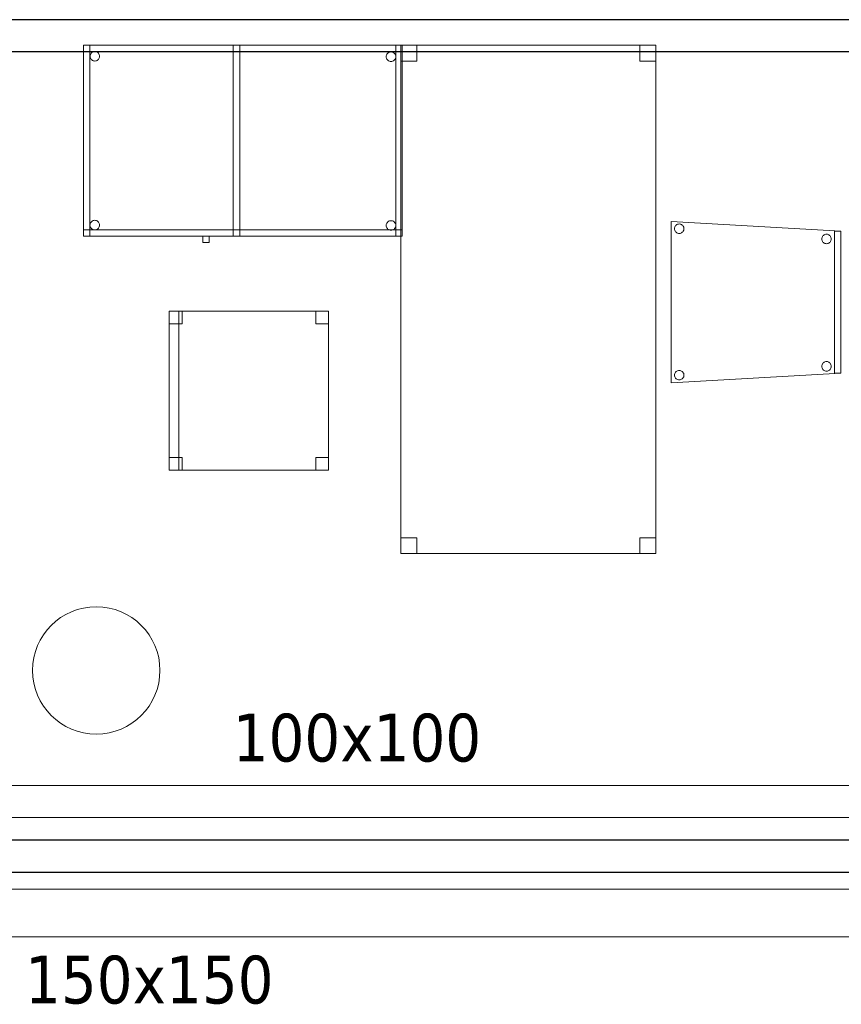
# Model space of a CAD drawing. Header units: metres. Extents: x 397.7 to 427.5, y 12.7 to 28.4.
# Tile 3 of 65: x 400.7 to 403.3, y 16.8 to 19.8. Entities that reach past the tile are written whole.
import ezdxf

# ---------------------------------------------------------------- set-up
doc = ezdxf.new("R2010")
doc.units = ezdxf.units.M
for name, color, linetype, lineweight in [('02_MOBILIARIO', 7, 'Continuous', 18), ('A-COLS-____-MCUT', 7, 'Continuous', 18), ('A-COLS-____-OTLN', 7, 'Continuous', 18), ('A-DETL-____-MBND', 7, 'Continuous', 18), ('A-WALL-____-MCUT', 7, 'Continuous', 25), ('A-WALL-____-OTLN', 7, 'Continuous', 25), ('M-HVAC-DUCT-IDEN', 7, 'Continuous', 30), ('M-HVAC-DUCT-OTLN', 7, 'Continuous', 18)]:
    doc.layers.add(name, color=color, linetype=linetype, lineweight=lineweight)
doc.styles.add('Tahoma_2', font='tahoma.ttf', dxfattribs={"height": 0.15})

# ---------------------------------------------------------------- blocks, each defined once
blk = doc.blocks.new('Family - Cadira d_Oficina_P3-156181-06_CLI_AIRE_P3')
at = {"layer": 'A-DETL-____-MBND', "color": 253, "true_color": 0xaaaaaa}
for p, q in [((0, 0), (0, 0.5)), ((0, 0.5), (0.5, 0.5)), ((0, 0.5), (0, 0)), ((0.5, 0.5), (0, 0.5)), ((0, 0.5), (0.03, 0.5)), ((0, 0), (0, 0.5)), ((0.03, 0.5), (0, 0.5)), ((0, 0.5), (0, 0)), ((0, 0.5), (0.04, 0.5)), ((0, 0.46), (0, 0.5)), ((0.04, 0.5), (0, 0.5)), ((0, 0.5), (0, 0.46)), ((0.03, 0.5), (0.03, 0)), ((0.03, 0), (0.03, 0.5)), ((0.04, 0.5), (0.04, 0.46)), ((0.04, 0.46), (0.04, 0.5)), ((0.46, 0.5), (0.5, 0.5)), ((0.46, 0.46), (0.46, 0.5)), ((0.5, 0.5), (0.46, 0.5)), ((0.46, 0.5), (0.46, 0.46)), ((0.5, 0.5), (0.5, 0.46)), ((0.5, 0.46), (0.5, 0.5)), ((0.5, 0.5), (0.5, 0)), ((0.5, 0), (0.5, 0.5)), ((0.04, 0.46), (0, 0.46)), ((0, 0.46), (0.04, 0.46)), ((0.5, 0.46), (0.46, 0.46)), ((0.46, 0.46), (0.5, 0.46)), ((0, 0.04), (0.04, 0.04)), ((0, 0), (0, 0.04)), ((0.04, 0.04), (0, 0.04)), ((0, 0.04), (0, 0)), ((0.04, 0.04), (0.04, 0)), ((0.04, 0), (0.04, 0.04)), ((0.46, 0.04), (0.5, 0.04)), ((0.46, 0), (0.46, 0.04)), ((0.5, 0.04), (0.46, 0.04)), ((0.46, 0.04), (0.46, 0)), ((0.5, 0.04), (0.5, 0)), ((0.5, 0), (0.5, 0.04)), ((0.04, 0), (0, 0)), ((0, 0), (0.04, 0)), ((0.5, 0), (0, 0)), ((0, 0), (0.5, 0)), ((0, 0), (0.03, 0)), ((0.46, 0), (0.5, 0)), ((0.03, 0), (0, 0)), ((0.5, 0), (0.46, 0))]:
    blk.add_line(p, q, dxfattribs=at)
blk = doc.blocks.new('Family - Evans P3-156252-06_CLI_AIRE_P3')
at = {"layer": 'A-WALL-____-MCUT', "color": 253, "true_color": 0xaaaaaa}
for p, q in [((0.0198, 0.1), (0, 0)), ((4.2077, 0.1), (0.0198, 0.1)), ((4.2077, 0), (4.2077, 0.1)), ((0, 0), (4.2077, 0))]:
    blk.add_line(p, q, dxfattribs=at)
at = {"layer": 'A-WALL-____-OTLN', "color": 253, "true_color": 0xaaaaaa}
for p, q in [((0.0198, 0.1), (0, 0)), ((4.2077, 0.1), (0.0198, 0.1)), ((4.2077, 0), (4.2077, 0.1)), ((0, 0), (4.2077, 0))]:
    blk.add_line(p, q, dxfattribs=at)
at = {"layer": 'A-WALL-____-OTLN', "color": 253, "lineweight": 18, "true_color": 0xaaaaaa}
blk.add_line((0, 0), (4.2077, 0), dxfattribs=at)
blk = doc.blocks.new('Family - Evans P3-156290-06_CLI_AIRE_P3')
at = {"layer": 'A-WALL-____-MCUT', "color": 253, "true_color": 0xaaaaaa}
for p, q in [((4.2282, 0.1), (0.0198, 0.1)), ((0, 0), (4.2282, 0))]:
    blk.add_line(p, q, dxfattribs=at)
at = {"layer": 'A-WALL-____-OTLN', "color": 253, "true_color": 0xaaaaaa}
for p, q in [((5.2182, 0.1), (0.0198, 0.1)), ((0, 0), (5.2182, 0))]:
    blk.add_line(p, q, dxfattribs=at)
at = {"layer": 'A-WALL-____-OTLN', "color": 253, "lineweight": 18, "true_color": 0xaaaaaa}
blk.add_line((0, 0), (5.2182, 0), dxfattribs=at)
blk = doc.blocks.new('Family - Taula 100X60_P3-156294-06_CLI_AIRE_P3')
at = {"layer": 'A-DETL-____-MBND', "color": 253, "true_color": 0xaaaaaa}
for p, q in [((0, 0.62), (0.02, 0.62)), ((0.02, 0.62), (0, 0.62)), ((0, 0.02), (0, 0.62)), ((0, 0.62), (0, 0.02)), ((0, 0.62), (0, 0.02)), ((0, 0.02), (0, 0.62)), ((1, 0.62), (0, 0.62)), ((0, 0.62), (1, 0.62)), ((0, 0.62), (0.98, 0.62)), ((0, 0.6), (0, 0.62)), ((0, 0.6), (0, 0.62)), ((0.98, 0.62), (0, 0.62)), ((0, 0.04), (0, 0.62)), ((0, 0.62), (1, 0.62)), ((1, 0.62), (0, 0.62)), ((0, 0.62), (0, 0.04)), ((0, 0.62), (0, 0.02)), ((0, 0.02), (0, 0.62)), ((1, 0.62), (0, 0.62)), ((0, 0.62), (1, 0.62)), ((0.02, 0.62), (0.02, 0.02)), ((0.02, 0.02), (0.02, 0.62)), ((0.47, 0.62), (0.49, 0.62)), ((0.49, 0.62), (0.47, 0.62)), ((0.47, 0.02), (0.47, 0.62)), ((0.47, 0.62), (0.47, 0.02)), ((0.47, 0.62), (0.49, 0.62)), ((0.49, 0.62), (0.47, 0.62)), ((0.47, 0.04), (0.47, 0.62)), ((0.47, 0.62), (0.47, 0.04)), ((0.49, 0.62), (0.49, 0.02)), ((0.49, 0.02), (0.49, 0.62)), ((0.49, 0.62), (0.49, 0.04)), ((0.49, 0.04), (0.49, 0.62)), ((0.98, 0.62), (1, 0.62)), ((1, 0.62), (0.98, 0.62)), ((0.98, 0.02), (0.98, 0.62)), ((0.98, 0.62), (0.98, 0.02)), ((0.98, 0.62), (0.98, 0.6)), ((0.98, 0.6), (0.98, 0.62)), ((1, 0.02), (1, 0.62)), ((1, 0.62), (1, 0.02)), ((1, 0.62), (1, 0.02)), ((1, 0.02), (1, 0.62)), ((1, 0.62), (1, 0.04)), ((1, 0.04), (1, 0.62)), ((1, 0.02), (1, 0.62)), ((1, 0.62), (1, 0.02)), ((0.98, 0.6), (0, 0.6)), ((0, 0.6), (0.98, 0.6)), ((0.0204, 0.585), (0.0206, 0.5876)), ((0.0206, 0.5876), (0.0204, 0.585)), ((0.0206, 0.5876), (0.0213, 0.5901)), ((0.0213, 0.5901), (0.0206, 0.5876)), ((0.0213, 0.5901), (0.0224, 0.5925)), ((0.0224, 0.5925), (0.0213, 0.5901)), ((0.0224, 0.5925), (0.0238, 0.5946)), ((0.0238, 0.5946), (0.0224, 0.5925)), ((0.0238, 0.5946), (0.0257, 0.5965)), ((0.0257, 0.5965), (0.0238, 0.5946)), ((0.0257, 0.5965), (0.0278, 0.598)), ((0.0278, 0.598), (0.0257, 0.5965)), ((0.0278, 0.598), (0.0302, 0.5991)), ((0.0302, 0.5991), (0.0278, 0.598)), ((0.0302, 0.5991), (0.0327, 0.5997)), ((0.0327, 0.5997), (0.0302, 0.5991)), ((0.0327, 0.5997), (0.0353, 0.6)), ((0.0353, 0.6), (0.0327, 0.5997)), ((0.0353, 0.6), (0.0379, 0.5997)), ((0.0379, 0.5997), (0.0353, 0.6)), ((0.0379, 0.5997), (0.0404, 0.5991)), ((0.0404, 0.5991), (0.0379, 0.5997)), ((0.0404, 0.5991), (0.0428, 0.598)), ((0.0428, 0.598), (0.0404, 0.5991)), ((0.0428, 0.598), (0.0449, 0.5965)), ((0.0449, 0.5965), (0.0428, 0.598)), ((0.0449, 0.5965), (0.0467, 0.5946)), ((0.0467, 0.5946), (0.0449, 0.5965)), ((0.0467, 0.5946), (0.0482, 0.5925)), ((0.0482, 0.5925), (0.0467, 0.5946)), ((0.0482, 0.5925), (0.0493, 0.5901)), ((0.0493, 0.5901), (0.0482, 0.5925)), ((0.0493, 0.5901), (0.05, 0.5876)), ((0.05, 0.5876), (0.0493, 0.5901)), ((0.05, 0.5876), (0.0502, 0.585)), ((0.0502, 0.585), (0.05, 0.5876)), ((0.9503, 0.5864), (0.951, 0.5889)), ((0.951, 0.5889), (0.9503, 0.5864)), ((0.951, 0.5889), (0.9521, 0.5913)), ((0.9521, 0.5913), (0.951, 0.5889)), ((0.9521, 0.5913), (0.9536, 0.5934)), ((0.9536, 0.5934), (0.9521, 0.5913)), ((0.9536, 0.5934), (0.9554, 0.5953)), ((0.9554, 0.5953), (0.9536, 0.5934)), ((0.9554, 0.5953), (0.9575, 0.5968)), ((0.9575, 0.5968), (0.9554, 0.5953)), ((0.9575, 0.5968), (0.9599, 0.5979)), ((0.9599, 0.5979), (0.9575, 0.5968)), ((0.9599, 0.5979), (0.9624, 0.5985)), ((0.9624, 0.5985), (0.9599, 0.5979)), ((0.9624, 0.5985), (0.965, 0.5988)), ((0.965, 0.5988), (0.9624, 0.5985)), ((0.965, 0.5988), (0.9676, 0.5985)), ((0.9676, 0.5985), (0.965, 0.5988)), ((0.9676, 0.5985), (0.9701, 0.5979)), ((0.9701, 0.5979), (0.9676, 0.5985)), ((0.9701, 0.5979), (0.9725, 0.5968)), ((0.9725, 0.5968), (0.9701, 0.5979)), ((0.9725, 0.5968), (0.9746, 0.5953)), ((0.9746, 0.5953), (0.9725, 0.5968)), ((0.9746, 0.5953), (0.9764, 0.5934)), ((0.9764, 0.5934), (0.9746, 0.5953)), ((0.9764, 0.5934), (0.9779, 0.5913)), ((0.9779, 0.5913), (0.9764, 0.5934)), ((0.9779, 0.5913), (0.979, 0.5889)), ((0.979, 0.5889), (0.9779, 0.5913)), ((0.979, 0.5889), (0.9797, 0.5864)), ((0.9797, 0.5864), (0.979, 0.5889)), ((0.0206, 0.5824), (0.0204, 0.585)), ((0.0204, 0.585), (0.0206, 0.5824)), ((0.0213, 0.5799), (0.0206, 0.5824)), ((0.0206, 0.5824), (0.0213, 0.5799)), ((0.0224, 0.5776), (0.0213, 0.5799)), ((0.0213, 0.5799), (0.0224, 0.5776)), ((0.0238, 0.5754), (0.0224, 0.5776)), ((0.0224, 0.5776), (0.0238, 0.5754)), ((0.0257, 0.5736), (0.0238, 0.5754)), ((0.0238, 0.5754), (0.0257, 0.5736)), ((0.0278, 0.5721), (0.0257, 0.5736)), ((0.0257, 0.5736), (0.0278, 0.5721)), ((0.0302, 0.571), (0.0278, 0.5721)), ((0.0278, 0.5721), (0.0302, 0.571)), ((0.0327, 0.5703), (0.0302, 0.571)), ((0.0302, 0.571), (0.0327, 0.5703)), ((0.0353, 0.5701), (0.0327, 0.5703)), ((0.0327, 0.5703), (0.0353, 0.5701)), ((0.0379, 0.5703), (0.0353, 0.5701)), ((0.0353, 0.5701), (0.0379, 0.5703)), ((0.0404, 0.571), (0.0379, 0.5703)), ((0.0379, 0.5703), (0.0404, 0.571)), ((0.0428, 0.5721), (0.0404, 0.571)), ((0.0404, 0.571), (0.0428, 0.5721)), ((0.0449, 0.5736), (0.0428, 0.5721)), ((0.0428, 0.5721), (0.0449, 0.5736)), ((0.0467, 0.5754), (0.0449, 0.5736)), ((0.0449, 0.5736), (0.0467, 0.5754)), ((0.0482, 0.5776), (0.0467, 0.5754)), ((0.0467, 0.5754), (0.0482, 0.5776)), ((0.0493, 0.5799), (0.0482, 0.5776)), ((0.0482, 0.5776), (0.0493, 0.5799)), ((0.05, 0.5824), (0.0493, 0.5799)), ((0.0493, 0.5799), (0.05, 0.5824)), ((0.0502, 0.585), (0.05, 0.5824)), ((0.05, 0.5824), (0.0502, 0.585)), ((0.9501, 0.5838), (0.9503, 0.5864)), ((0.9503, 0.5864), (0.9501, 0.5838)), ((0.9503, 0.5812), (0.9501, 0.5838)), ((0.9501, 0.5838), (0.9503, 0.5812)), ((0.951, 0.5787), (0.9503, 0.5812)), ((0.9503, 0.5812), (0.951, 0.5787)), ((0.9521, 0.5764), (0.951, 0.5787)), ((0.951, 0.5787), (0.9521, 0.5764)), ((0.9536, 0.5742), (0.9521, 0.5764)), ((0.9521, 0.5764), (0.9536, 0.5742)), ((0.9554, 0.5724), (0.9536, 0.5742)), ((0.9536, 0.5742), (0.9554, 0.5724)), ((0.9575, 0.5709), (0.9554, 0.5724)), ((0.9554, 0.5724), (0.9575, 0.5709)), ((0.9599, 0.5698), (0.9575, 0.5709)), ((0.9575, 0.5709), (0.9599, 0.5698)), ((0.9624, 0.5691), (0.9599, 0.5698)), ((0.9599, 0.5698), (0.9624, 0.5691)), ((0.965, 0.5689), (0.9624, 0.5691)), ((0.9624, 0.5691), (0.965, 0.5689)), ((0.9676, 0.5691), (0.965, 0.5689)), ((0.965, 0.5689), (0.9676, 0.5691)), ((0.9701, 0.5698), (0.9676, 0.5691)), ((0.9676, 0.5691), (0.9701, 0.5698)), ((0.9725, 0.5709), (0.9701, 0.5698)), ((0.9701, 0.5698), (0.9725, 0.5709)), ((0.9746, 0.5724), (0.9725, 0.5709)), ((0.9725, 0.5709), (0.9746, 0.5724)), ((0.9764, 0.5742), (0.9746, 0.5724)), ((0.9746, 0.5724), (0.9764, 0.5742)), ((0.9779, 0.5764), (0.9764, 0.5742)), ((0.9764, 0.5742), (0.9779, 0.5764)), ((0.979, 0.5787), (0.9779, 0.5764)), ((0.9779, 0.5764), (0.979, 0.5787)), ((0.9797, 0.5812), (0.979, 0.5787)), ((0.979, 0.5787), (0.9797, 0.5812)), ((0.9797, 0.5864), (0.9799, 0.5838)), ((0.9799, 0.5838), (0.9797, 0.5864)), ((0.9799, 0.5838), (0.9797, 0.5812)), ((0.9797, 0.5812), (0.9799, 0.5838)), ((0.0209, 0.0601), (0.022, 0.0625)), ((0.022, 0.0625), (0.0209, 0.0601)), ((0.022, 0.0625), (0.0235, 0.0646)), ((0.0235, 0.0646), (0.022, 0.0625)), ((0.0235, 0.0646), (0.0254, 0.0664)), ((0.0254, 0.0664), (0.0235, 0.0646)), ((0.0254, 0.0664), (0.0275, 0.0679)), ((0.0275, 0.0679), (0.0254, 0.0664)), ((0.0275, 0.0679), (0.0298, 0.069)), ((0.0298, 0.069), (0.0275, 0.0679)), ((0.0298, 0.069), (0.0324, 0.0697)), ((0.0324, 0.0697), (0.0298, 0.069)), ((0.0324, 0.0697), (0.035, 0.0699)), ((0.035, 0.0699), (0.0324, 0.0697)), ((0.035, 0.0699), (0.0375, 0.0697)), ((0.0375, 0.0697), (0.035, 0.0699)), ((0.0375, 0.0697), (0.0401, 0.069)), ((0.0401, 0.069), (0.0375, 0.0697)), ((0.0401, 0.069), (0.0424, 0.0679)), ((0.0424, 0.0679), (0.0401, 0.069)), ((0.0424, 0.0679), (0.0446, 0.0664)), ((0.0446, 0.0664), (0.0424, 0.0679)), ((0.0446, 0.0664), (0.0464, 0.0646)), ((0.0464, 0.0646), (0.0446, 0.0664)), ((0.0464, 0.0646), (0.0479, 0.0625)), ((0.0479, 0.0625), (0.0464, 0.0646)), ((0.0479, 0.0625), (0.049, 0.0601)), ((0.049, 0.0601), (0.0479, 0.0625)), ((0.9521, 0.0613), (0.9536, 0.0634)), ((0.9536, 0.0634), (0.9521, 0.0613)), ((0.9536, 0.0634), (0.9554, 0.0653)), ((0.9554, 0.0653), (0.9536, 0.0634)), ((0.9554, 0.0653), (0.9575, 0.0668)), ((0.9575, 0.0668), (0.9554, 0.0653)), ((0.9575, 0.0668), (0.9599, 0.0679)), ((0.9599, 0.0679), (0.9575, 0.0668)), ((0.9599, 0.0679), (0.9624, 0.0685)), ((0.9624, 0.0685), (0.9599, 0.0679)), ((0.9624, 0.0685), (0.965, 0.0688)), ((0.965, 0.0688), (0.9624, 0.0685)), ((0.965, 0.0688), (0.9676, 0.0685)), ((0.9676, 0.0685), (0.965, 0.0688)), ((0.9676, 0.0685), (0.9701, 0.0679)), ((0.9701, 0.0679), (0.9676, 0.0685)), ((0.9701, 0.0679), (0.9725, 0.0668)), ((0.9725, 0.0668), (0.9701, 0.0679)), ((0.9725, 0.0668), (0.9746, 0.0653)), ((0.9746, 0.0653), (0.9725, 0.0668)), ((0.9746, 0.0653), (0.9764, 0.0634)), ((0.9764, 0.0634), (0.9746, 0.0653)), ((0.9764, 0.0634), (0.9779, 0.0613)), ((0.9779, 0.0613), (0.9764, 0.0634)), ((0, 0.04), (0.49, 0.04)), ((0, 0.02), (0, 0.04)), ((0, 0.02), (0, 0.04)), ((0.49, 0.04), (0, 0.04)), ((1, 0.04), (0, 0.04)), ((0, 0.04), (1, 0.04)), ((0.02, 0.055), (0.0202, 0.0576)), ((0.0202, 0.0576), (0.02, 0.055)), ((0.0202, 0.0524), (0.02, 0.055)), ((0.02, 0.055), (0.0202, 0.0524)), ((0.0202, 0.0576), (0.0209, 0.0601)), ((0.0209, 0.0601), (0.0202, 0.0576)), ((0.0209, 0.0499), (0.0202, 0.0524)), ((0.0202, 0.0524), (0.0209, 0.0499)), ((0.022, 0.0475), (0.0209, 0.0499)), ((0.0209, 0.0499), (0.022, 0.0475)), ((0.0235, 0.0454), (0.022, 0.0475)), ((0.022, 0.0475), (0.0235, 0.0454)), ((0.0254, 0.0436), (0.0235, 0.0454)), ((0.0235, 0.0454), (0.0254, 0.0436)), ((0.0275, 0.0421), (0.0254, 0.0436)), ((0.0254, 0.0436), (0.0275, 0.0421)), ((0.0298, 0.041), (0.0275, 0.0421)), ((0.0275, 0.0421), (0.0298, 0.041)), ((0.0324, 0.0403), (0.0298, 0.041)), ((0.0298, 0.041), (0.0324, 0.0403)), ((0.035, 0.0401), (0.0324, 0.0403)), ((0.0324, 0.0403), (0.035, 0.0401)), ((0.0375, 0.0403), (0.035, 0.0401)), ((0.035, 0.0401), (0.0375, 0.0403)), ((0.0401, 0.041), (0.0375, 0.0403)), ((0.0375, 0.0403), (0.0401, 0.041)), ((0.0424, 0.0421), (0.0401, 0.041)), ((0.0401, 0.041), (0.0424, 0.0421)), ((0.0446, 0.0436), (0.0424, 0.0421)), ((0.0424, 0.0421), (0.0446, 0.0436)), ((0.0464, 0.0454), (0.0446, 0.0436)), ((0.0446, 0.0436), (0.0464, 0.0454)), ((0.0479, 0.0475), (0.0464, 0.0454)), ((0.0464, 0.0454), (0.0479, 0.0475)), ((0.049, 0.0499), (0.0479, 0.0475)), ((0.0479, 0.0475), (0.049, 0.0499)), ((0.049, 0.0601), (0.0497, 0.0576)), ((0.0497, 0.0576), (0.049, 0.0601)), ((0.0497, 0.0524), (0.049, 0.0499)), ((0.049, 0.0499), (0.0497, 0.0524)), ((0.0497, 0.0576), (0.0499, 0.055)), ((0.0499, 0.055), (0.0497, 0.0576)), ((0.0499, 0.055), (0.0497, 0.0524)), ((0.0497, 0.0524), (0.0499, 0.055)), ((0.49, 0.04), (0.47, 0.04)), ((0.49, 0.04), (0.47, 0.04)), ((0.49, 0.04), (0.49, 0.02)), ((0.49, 0.02), (0.49, 0.04)), ((0.9501, 0.0538), (0.9503, 0.0564)), ((0.9503, 0.0564), (0.9501, 0.0538)), ((0.9503, 0.0512), (0.9501, 0.0538)), ((0.9501, 0.0538), (0.9503, 0.0512)), ((0.9503, 0.0564), (0.951, 0.0589)), ((0.951, 0.0589), (0.9503, 0.0564)), ((0.951, 0.0487), (0.9503, 0.0512)), ((0.9503, 0.0512), (0.951, 0.0487)), ((0.951, 0.0589), (0.9521, 0.0613)), ((0.9521, 0.0613), (0.951, 0.0589)), ((0.9521, 0.0464), (0.951, 0.0487)), ((0.951, 0.0487), (0.9521, 0.0464)), ((0.9536, 0.0442), (0.9521, 0.0464)), ((0.9521, 0.0464), (0.9536, 0.0442)), ((0.9554, 0.0424), (0.9536, 0.0442)), ((0.9536, 0.0442), (0.9554, 0.0424)), ((0.9575, 0.0409), (0.9554, 0.0424)), ((0.9554, 0.0424), (0.9575, 0.0409)), ((0.9599, 0.0398), (0.9575, 0.0409)), ((0.9575, 0.0409), (0.9599, 0.0398)), ((0.9624, 0.0391), (0.9599, 0.0398)), ((0.9599, 0.0398), (0.9624, 0.0391)), ((0.965, 0.0389), (0.9624, 0.0391)), ((0.9624, 0.0391), (0.965, 0.0389)), ((0.9676, 0.0391), (0.965, 0.0389)), ((0.965, 0.0389), (0.9676, 0.0391)), ((0.9701, 0.0398), (0.9676, 0.0391)), ((0.9676, 0.0391), (0.9701, 0.0398)), ((0.9725, 0.0409), (0.9701, 0.0398)), ((0.9701, 0.0398), (0.9725, 0.0409)), ((0.9746, 0.0424), (0.9725, 0.0409)), ((0.9725, 0.0409), (0.9746, 0.0424)), ((0.9764, 0.0442), (0.9746, 0.0424)), ((0.9746, 0.0424), (0.9764, 0.0442)), ((0.9779, 0.0464), (0.9764, 0.0442)), ((0.9764, 0.0442), (0.9779, 0.0464)), ((0.9779, 0.0613), (0.979, 0.0589)), ((0.979, 0.0589), (0.9779, 0.0613)), ((0.979, 0.0487), (0.9779, 0.0464)), ((0.9779, 0.0464), (0.979, 0.0487)), ((0.979, 0.0589), (0.9797, 0.0564)), ((0.9797, 0.0564), (0.979, 0.0589)), ((0.9797, 0.0512), (0.979, 0.0487)), ((0.979, 0.0487), (0.9797, 0.0512)), ((0.9797, 0.0564), (0.9799, 0.0538)), ((0.9799, 0.0538), (0.9797, 0.0564)), ((0.9799, 0.0538), (0.9797, 0.0512)), ((0.9797, 0.0512), (0.9799, 0.0538)), ((0.02, 0.02), (0, 0.02)), ((0.02, 0.02), (0, 0.02)), ((0, 0.02), (1, 0.02)), ((1, 0.02), (0, 0.02)), ((0.49, 0.02), (0, 0.02)), ((0, 0.02), (0.49, 0.02)), ((0, 0.02), (1, 0.02)), ((1, 0.02), (0, 0.02)), ((0.3744, 0), (0.3744, 0.02)), ((0.3744, 0.02), (0.3944, 0.02)), ((0.3944, 0.02), (0.3744, 0.02)), ((0.3744, 0.02), (0.3744, 0)), ((0.3944, 0), (0.3744, 0)), ((0.3744, 0), (0.3944, 0)), ((0.3944, 0.02), (0.3944, 0)), ((0.3944, 0), (0.3944, 0.02)), ((0.49, 0.02), (0.47, 0.02)), ((0.49, 0.02), (0.47, 0.02)), ((1, 0.02), (0.98, 0.02)), ((1, 0.02), (0.98, 0.02))]:
    blk.add_line(p, q, dxfattribs=at)
blk = doc.blocks.new('Family - Cadira confident_P3-156411-06_CLI_AIRE_P3')
at = {"layer": 'A-DETL-____-MBND', "color": 253, "true_color": 0xaaaaaa}
for p, q in [((0, 0.5065), (0.5326, 0.4765)), ((0, 0), (0, 0.5065)), ((0.5326, 0.4765), (0, 0.5065)), ((0, 0.5065), (0, 0)), ((0.0137, 0.4938), (0.0155, 0.4957)), ((0.0155, 0.4957), (0.0137, 0.4938)), ((0.0155, 0.4957), (0.0176, 0.4972)), ((0.0176, 0.4972), (0.0155, 0.4957)), ((0.0176, 0.4972), (0.02, 0.4983)), ((0.02, 0.4983), (0.0176, 0.4972)), ((0.02, 0.4983), (0.0225, 0.4989)), ((0.0225, 0.4989), (0.02, 0.4983)), ((0.0225, 0.4989), (0.0251, 0.4992)), ((0.0251, 0.4992), (0.0225, 0.4989)), ((0.0251, 0.4992), (0.0277, 0.4989)), ((0.0277, 0.4989), (0.0251, 0.4992)), ((0.0277, 0.4989), (0.0302, 0.4983)), ((0.0302, 0.4983), (0.0277, 0.4989)), ((0.0302, 0.4983), (0.0326, 0.4972)), ((0.0326, 0.4972), (0.0302, 0.4983)), ((0.0326, 0.4972), (0.0347, 0.4957)), ((0.0347, 0.4957), (0.0326, 0.4972)), ((0.0347, 0.4957), (0.0365, 0.4938)), ((0.0365, 0.4938), (0.0347, 0.4957)), ((0.0102, 0.4842), (0.0104, 0.4868)), ((0.0104, 0.4868), (0.0102, 0.4842)), ((0.0104, 0.4816), (0.0102, 0.4842)), ((0.0102, 0.4842), (0.0104, 0.4816)), ((0.0104, 0.4868), (0.0111, 0.4893)), ((0.0111, 0.4893), (0.0104, 0.4868)), ((0.0111, 0.4791), (0.0104, 0.4816)), ((0.0104, 0.4816), (0.0111, 0.4791)), ((0.0111, 0.4893), (0.0122, 0.4917)), ((0.0122, 0.4917), (0.0111, 0.4893)), ((0.0122, 0.4768), (0.0111, 0.4791)), ((0.0111, 0.4791), (0.0122, 0.4768)), ((0.0122, 0.4917), (0.0137, 0.4938)), ((0.0137, 0.4938), (0.0122, 0.4917)), ((0.0136, 0.4746), (0.0122, 0.4768)), ((0.0122, 0.4768), (0.0136, 0.4746)), ((0.0155, 0.4728), (0.0136, 0.4746)), ((0.0136, 0.4746), (0.0155, 0.4728)), ((0.0176, 0.4713), (0.0155, 0.4728)), ((0.0155, 0.4728), (0.0176, 0.4713)), ((0.02, 0.4702), (0.0176, 0.4713)), ((0.0176, 0.4713), (0.02, 0.4702)), ((0.0225, 0.4695), (0.02, 0.4702)), ((0.02, 0.4702), (0.0225, 0.4695)), ((0.0251, 0.4693), (0.0225, 0.4695)), ((0.0225, 0.4695), (0.0251, 0.4693)), ((0.0277, 0.4695), (0.0251, 0.4693)), ((0.0251, 0.4693), (0.0277, 0.4695)), ((0.0302, 0.4702), (0.0277, 0.4695)), ((0.0277, 0.4695), (0.0302, 0.4702)), ((0.0326, 0.4713), (0.0302, 0.4702)), ((0.0302, 0.4702), (0.0326, 0.4713)), ((0.0347, 0.4728), (0.0326, 0.4713)), ((0.0326, 0.4713), (0.0347, 0.4728)), ((0.0365, 0.4746), (0.0347, 0.4728)), ((0.0347, 0.4728), (0.0365, 0.4746)), ((0.0365, 0.4938), (0.038, 0.4917)), ((0.038, 0.4917), (0.0365, 0.4938)), ((0.038, 0.4767), (0.0365, 0.4746)), ((0.0365, 0.4746), (0.038, 0.4767)), ((0.038, 0.4917), (0.0391, 0.4893)), ((0.0391, 0.4893), (0.038, 0.4917)), ((0.0391, 0.4791), (0.038, 0.4767)), ((0.038, 0.4767), (0.0391, 0.4791)), ((0.0391, 0.4893), (0.0398, 0.4868)), ((0.0398, 0.4868), (0.0391, 0.4893)), ((0.0398, 0.4816), (0.0391, 0.4791)), ((0.0391, 0.4791), (0.0398, 0.4816)), ((0.0398, 0.4868), (0.04, 0.4842)), ((0.04, 0.4842), (0.0398, 0.4868)), ((0.04, 0.4842), (0.0398, 0.4816)), ((0.0398, 0.4816), (0.04, 0.4842)), ((0.4779, 0.4633), (0.48, 0.4648)), ((0.48, 0.4648), (0.4779, 0.4633)), ((0.48, 0.4648), (0.4824, 0.4659)), ((0.4824, 0.4659), (0.48, 0.4648)), ((0.4824, 0.4659), (0.4849, 0.4666)), ((0.4849, 0.4666), (0.4824, 0.4659)), ((0.4849, 0.4666), (0.4875, 0.4668)), ((0.4875, 0.4668), (0.4849, 0.4666)), ((0.4875, 0.4668), (0.4901, 0.4666)), ((0.4901, 0.4666), (0.4875, 0.4668)), ((0.4901, 0.4666), (0.4926, 0.4659)), ((0.4926, 0.4659), (0.4901, 0.4666)), ((0.4926, 0.4659), (0.495, 0.4648)), ((0.495, 0.4648), (0.4926, 0.4659)), ((0.495, 0.4648), (0.4971, 0.4633)), ((0.4971, 0.4633), (0.495, 0.4648)), ((0.5126, 0.03), (0.5126, 0.4765)), ((0.5126, 0.4765), (0.5326, 0.4765)), ((0.5126, 0.4765), (0.5126, 0.03)), ((0.5326, 0.4765), (0.5126, 0.4765)), ((0.5326, 0.4765), (0.5326, 0.03)), ((0.5326, 0.03), (0.5326, 0.4765)), ((0.5326, 0.4765), (0.5326, 0.03)), ((0.5326, 0.03), (0.5326, 0.4765)), ((0.4726, 0.4519), (0.4728, 0.4545)), ((0.4728, 0.4545), (0.4726, 0.4519)), ((0.4728, 0.4493), (0.4726, 0.4519)), ((0.4726, 0.4519), (0.4728, 0.4493)), ((0.4728, 0.4545), (0.4735, 0.457)), ((0.4735, 0.457), (0.4728, 0.4545)), ((0.4735, 0.4468), (0.4728, 0.4493)), ((0.4728, 0.4493), (0.4735, 0.4468)), ((0.4735, 0.457), (0.4746, 0.4593)), ((0.4746, 0.4593), (0.4735, 0.457)), ((0.4746, 0.4444), (0.4735, 0.4468)), ((0.4735, 0.4468), (0.4746, 0.4444)), ((0.4746, 0.4593), (0.4761, 0.4615)), ((0.4761, 0.4615), (0.4746, 0.4593)), ((0.4761, 0.4423), (0.4746, 0.4444)), ((0.4746, 0.4444), (0.4761, 0.4423)), ((0.4761, 0.4615), (0.4779, 0.4633)), ((0.4779, 0.4633), (0.4761, 0.4615)), ((0.4779, 0.4404), (0.4761, 0.4423)), ((0.4761, 0.4423), (0.4779, 0.4404)), ((0.48, 0.4389), (0.4779, 0.4404)), ((0.4779, 0.4404), (0.48, 0.4389)), ((0.4824, 0.4378), (0.48, 0.4389)), ((0.48, 0.4389), (0.4824, 0.4378)), ((0.4849, 0.4372), (0.4824, 0.4378)), ((0.4824, 0.4378), (0.4849, 0.4372)), ((0.4875, 0.4369), (0.4849, 0.4372)), ((0.4849, 0.4372), (0.4875, 0.4369)), ((0.4901, 0.4372), (0.4875, 0.4369)), ((0.4875, 0.4369), (0.4901, 0.4372)), ((0.4926, 0.4378), (0.4901, 0.4372)), ((0.4901, 0.4372), (0.4926, 0.4378)), ((0.495, 0.4389), (0.4926, 0.4378)), ((0.4926, 0.4378), (0.495, 0.4389)), ((0.4971, 0.4404), (0.495, 0.4389)), ((0.495, 0.4389), (0.4971, 0.4404)), ((0.4971, 0.4633), (0.499, 0.4615)), ((0.499, 0.4615), (0.4971, 0.4633)), ((0.4989, 0.4423), (0.4971, 0.4404)), ((0.4971, 0.4404), (0.4989, 0.4423)), ((0.5004, 0.4444), (0.4989, 0.4423)), ((0.4989, 0.4423), (0.5004, 0.4444)), ((0.499, 0.4615), (0.5004, 0.4593)), ((0.5004, 0.4593), (0.499, 0.4615)), ((0.5004, 0.4593), (0.5015, 0.457)), ((0.5015, 0.457), (0.5004, 0.4593)), ((0.5015, 0.4467), (0.5004, 0.4444)), ((0.5004, 0.4444), (0.5015, 0.4467)), ((0.5015, 0.457), (0.5022, 0.4544)), ((0.5022, 0.4544), (0.5015, 0.457)), ((0.5022, 0.4493), (0.5015, 0.4467)), ((0.5015, 0.4467), (0.5022, 0.4493)), ((0.5022, 0.4544), (0.5024, 0.4519)), ((0.5024, 0.4519), (0.5022, 0.4544)), ((0.5024, 0.4519), (0.5022, 0.4493)), ((0.5022, 0.4493), (0.5024, 0.4519)), ((0.4761, 0.0615), (0.4779, 0.0633)), ((0.4779, 0.0633), (0.4761, 0.0615)), ((0.4779, 0.0633), (0.48, 0.0648)), ((0.48, 0.0648), (0.4779, 0.0633)), ((0.48, 0.0648), (0.4824, 0.0659)), ((0.4824, 0.0659), (0.48, 0.0648)), ((0.4824, 0.0659), (0.4849, 0.0666)), ((0.4849, 0.0666), (0.4824, 0.0659)), ((0.4849, 0.0666), (0.4875, 0.0668)), ((0.4875, 0.0668), (0.4849, 0.0666)), ((0.4875, 0.0668), (0.4901, 0.0666)), ((0.4901, 0.0666), (0.4875, 0.0668)), ((0.4901, 0.0666), (0.4926, 0.0659)), ((0.4926, 0.0659), (0.4901, 0.0666)), ((0.4926, 0.0659), (0.495, 0.0648)), ((0.495, 0.0648), (0.4926, 0.0659)), ((0.495, 0.0648), (0.4971, 0.0633)), ((0.4971, 0.0633), (0.495, 0.0648)), ((0.4971, 0.0633), (0.499, 0.0615)), ((0.499, 0.0615), (0.4971, 0.0633)), ((0.0111, 0.0293), (0.0122, 0.0317)), ((0.0122, 0.0317), (0.0111, 0.0293)), ((0.0122, 0.0317), (0.0137, 0.0338)), ((0.0137, 0.0338), (0.0122, 0.0317)), ((0.0137, 0.0338), (0.0155, 0.0357)), ((0.0155, 0.0357), (0.0137, 0.0338)), ((0.0155, 0.0357), (0.0176, 0.0372)), ((0.0176, 0.0372), (0.0155, 0.0357)), ((0.0176, 0.0372), (0.02, 0.0383)), ((0.02, 0.0383), (0.0176, 0.0372)), ((0.02, 0.0383), (0.0225, 0.0389)), ((0.0225, 0.0389), (0.02, 0.0383)), ((0.0225, 0.0389), (0.0251, 0.0392)), ((0.0251, 0.0392), (0.0225, 0.0389)), ((0.0251, 0.0392), (0.0277, 0.0389)), ((0.0277, 0.0389), (0.0251, 0.0392)), ((0.0277, 0.0389), (0.0302, 0.0383)), ((0.0302, 0.0383), (0.0277, 0.0389)), ((0.0302, 0.0383), (0.0326, 0.0372)), ((0.0326, 0.0372), (0.0302, 0.0383)), ((0.0326, 0.0372), (0.0347, 0.0357)), ((0.0347, 0.0357), (0.0326, 0.0372)), ((0.0347, 0.0357), (0.0365, 0.0338)), ((0.0365, 0.0338), (0.0347, 0.0357)), ((0.0365, 0.0338), (0.038, 0.0317)), ((0.038, 0.0317), (0.0365, 0.0338)), ((0.038, 0.0317), (0.0391, 0.0293)), ((0.0391, 0.0293), (0.038, 0.0317)), ((0.4726, 0.0519), (0.4728, 0.0545)), ((0.4728, 0.0545), (0.4726, 0.0519)), ((0.4728, 0.0493), (0.4726, 0.0519)), ((0.4726, 0.0519), (0.4728, 0.0493)), ((0.4728, 0.0545), (0.4735, 0.057)), ((0.4735, 0.057), (0.4728, 0.0545)), ((0.4735, 0.0468), (0.4728, 0.0493)), ((0.4728, 0.0493), (0.4735, 0.0468)), ((0.4735, 0.057), (0.4746, 0.0593)), ((0.4746, 0.0593), (0.4735, 0.057)), ((0.4746, 0.0444), (0.4735, 0.0468)), ((0.4735, 0.0468), (0.4746, 0.0444)), ((0.4746, 0.0593), (0.4761, 0.0615)), ((0.4761, 0.0615), (0.4746, 0.0593)), ((0.4761, 0.0423), (0.4746, 0.0444)), ((0.4746, 0.0444), (0.4761, 0.0423)), ((0.4779, 0.0404), (0.4761, 0.0423)), ((0.4761, 0.0423), (0.4779, 0.0404)), ((0.48, 0.0389), (0.4779, 0.0404)), ((0.4779, 0.0404), (0.48, 0.0389)), ((0.4824, 0.0378), (0.48, 0.0389)), ((0.48, 0.0389), (0.4824, 0.0378)), ((0.4849, 0.0372), (0.4824, 0.0378)), ((0.4824, 0.0378), (0.4849, 0.0372)), ((0.4875, 0.0369), (0.4849, 0.0372)), ((0.4849, 0.0372), (0.4875, 0.0369)), ((0.4901, 0.0372), (0.4875, 0.0369)), ((0.4875, 0.0369), (0.4901, 0.0372)), ((0.4926, 0.0378), (0.4901, 0.0372)), ((0.4901, 0.0372), (0.4926, 0.0378)), ((0.495, 0.0389), (0.4926, 0.0378)), ((0.4926, 0.0378), (0.495, 0.0389)), ((0.4971, 0.0404), (0.495, 0.0389)), ((0.495, 0.0389), (0.4971, 0.0404)), ((0.4989, 0.0423), (0.4971, 0.0404)), ((0.4971, 0.0404), (0.4989, 0.0423)), ((0.5004, 0.0444), (0.4989, 0.0423)), ((0.4989, 0.0423), (0.5004, 0.0444)), ((0.499, 0.0615), (0.5004, 0.0593)), ((0.5004, 0.0593), (0.499, 0.0615)), ((0.5004, 0.0593), (0.5015, 0.057)), ((0.5015, 0.057), (0.5004, 0.0593)), ((0.5015, 0.0467), (0.5004, 0.0444)), ((0.5004, 0.0444), (0.5015, 0.0467)), ((0.5015, 0.057), (0.5022, 0.0544)), ((0.5022, 0.0544), (0.5015, 0.057)), ((0.5022, 0.0493), (0.5015, 0.0467)), ((0.5015, 0.0467), (0.5022, 0.0493)), ((0.5022, 0.0544), (0.5024, 0.0519)), ((0.5024, 0.0519), (0.5022, 0.0544)), ((0.5024, 0.0519), (0.5022, 0.0493)), ((0.5022, 0.0493), (0.5024, 0.0519)), ((0.5326, 0.03), (0, 0)), ((0, 0), (0.5326, 0.03)), ((0.0102, 0.0242), (0.0104, 0.0268)), ((0.0104, 0.0268), (0.0102, 0.0242)), ((0.0104, 0.0216), (0.0102, 0.0242)), ((0.0102, 0.0242), (0.0104, 0.0216)), ((0.0104, 0.0268), (0.0111, 0.0293)), ((0.0111, 0.0293), (0.0104, 0.0268)), ((0.0111, 0.0191), (0.0104, 0.0216)), ((0.0104, 0.0216), (0.0111, 0.0191)), ((0.0122, 0.0168), (0.0111, 0.0191)), ((0.0111, 0.0191), (0.0122, 0.0168)), ((0.0136, 0.0146), (0.0122, 0.0168)), ((0.0122, 0.0168), (0.0136, 0.0146)), ((0.0155, 0.0128), (0.0136, 0.0146)), ((0.0136, 0.0146), (0.0155, 0.0128)), ((0.0176, 0.0113), (0.0155, 0.0128)), ((0.0155, 0.0128), (0.0176, 0.0113)), ((0.02, 0.0102), (0.0176, 0.0113)), ((0.0176, 0.0113), (0.02, 0.0102)), ((0.0225, 0.0095), (0.02, 0.0102)), ((0.02, 0.0102), (0.0225, 0.0095)), ((0.0251, 0.0093), (0.0225, 0.0095)), ((0.0225, 0.0095), (0.0251, 0.0093)), ((0.0277, 0.0095), (0.0251, 0.0093)), ((0.0251, 0.0093), (0.0277, 0.0095)), ((0.0302, 0.0102), (0.0277, 0.0095)), ((0.0277, 0.0095), (0.0302, 0.0102)), ((0.0326, 0.0113), (0.0302, 0.0102)), ((0.0302, 0.0102), (0.0326, 0.0113)), ((0.0347, 0.0128), (0.0326, 0.0113)), ((0.0326, 0.0113), (0.0347, 0.0128)), ((0.0365, 0.0146), (0.0347, 0.0128)), ((0.0347, 0.0128), (0.0365, 0.0146)), ((0.038, 0.0167), (0.0365, 0.0146)), ((0.0365, 0.0146), (0.038, 0.0167)), ((0.0391, 0.0191), (0.038, 0.0167)), ((0.038, 0.0167), (0.0391, 0.0191)), ((0.0391, 0.0293), (0.0398, 0.0268)), ((0.0398, 0.0268), (0.0391, 0.0293)), ((0.0398, 0.0216), (0.0391, 0.0191)), ((0.0391, 0.0191), (0.0398, 0.0216)), ((0.0398, 0.0268), (0.04, 0.0242)), ((0.04, 0.0242), (0.0398, 0.0268)), ((0.04, 0.0242), (0.0398, 0.0216)), ((0.0398, 0.0216), (0.04, 0.0242)), ((0.5326, 0.03), (0.5126, 0.03)), ((0.5126, 0.03), (0.5326, 0.03))]:
    blk.add_line(p, q, dxfattribs=at)
blk = doc.blocks.new('Family - Taula 160X80_P3-156580-06_CLI_AIRE_P3')
at = {"layer": 'A-DETL-____-MBND', "color": 253, "true_color": 0xaaaaaa}
for p, q in [((0, 1.5469), (0, 1.5969)), ((0, 1.5969), (0.05, 1.5969)), ((0.05, 1.5969), (0, 1.5969)), ((0, 1.5969), (0, 1.5469)), ((0, 0), (0, 1.5969)), ((0, 1.5969), (0.8001, 1.5969)), ((0.8001, 1.5969), (0, 1.5969)), ((0, 1.5969), (0, 0)), ((0.05, 1.5969), (0.05, 1.5469)), ((0.05, 1.5469), (0.05, 1.5969)), ((0.7501, 1.5469), (0.7501, 1.5969)), ((0.7501, 1.5969), (0.8001, 1.5969)), ((0.8001, 1.5969), (0.7501, 1.5969)), ((0.7501, 1.5969), (0.7501, 1.5469)), ((0.8001, 1.5969), (0.8001, 0)), ((0.8001, 0), (0.8001, 1.5969)), ((0.8001, 1.5969), (0.8001, 1.5469)), ((0.8001, 1.5469), (0.8001, 1.5969)), ((0.05, 1.5469), (0, 1.5469)), ((0, 1.5469), (0.05, 1.5469)), ((0.8001, 1.5469), (0.7501, 1.5469)), ((0.7501, 1.5469), (0.8001, 1.5469)), ((0, 0), (0, 0.05)), ((0, 0.05), (0.05, 0.05)), ((0.05, 0.05), (0, 0.05)), ((0, 0.05), (0, 0)), ((0.05, 0.05), (0.05, 0)), ((0.05, 0), (0.05, 0.05)), ((0.7501, 0), (0.7501, 0.05)), ((0.7501, 0.05), (0.8001, 0.05)), ((0.8001, 0.05), (0.7501, 0.05)), ((0.7501, 0.05), (0.7501, 0)), ((0.8001, 0.05), (0.8001, 0)), ((0.8001, 0), (0.8001, 0.05)), ((0.8001, 0), (0, 0)), ((0, 0), (0.8001, 0)), ((0.05, 0), (0, 0)), ((0, 0), (0.05, 0)), ((0.7501, 0), (0.8001, 0)), ((0.8001, 0), (0.7501, 0))]:
    blk.add_line(p, q, dxfattribs=at)
blk = doc.blocks.new('Family - Pilar P3-156698-06_CLI_AIRE_P3')
at = {"layer": 'A-COLS-____-MCUT', "color": 253, "true_color": 0xaaaaaa}
for start, end in [(360, 180), (180, 360)]:
    blk.add_arc((0.2, 0.2), 0.2, start, end, dxfattribs=at)
at = {"layer": 'A-COLS-____-OTLN', "color": 253, "true_color": 0xaaaaaa}
for start, end in [(360, 180), (180, 360)]:
    blk.add_arc((0.2, 0.2), 0.2, start, end, dxfattribs=at)
blk = doc.blocks.new('LONDR55-XX_ZZ-ARQ-CAA-M3D-Londres55_ifc-1-06_CLI_AIRE_P3')
at = {"layer": '02_MOBILIARIO', "color": 253, "lineweight": 18, "true_color": 0xaaaaaa}
for name, p in [('Family - Taula 100X60_P3-156294-06_CLI_AIRE_P3', (400.9472, 19.1432)), ('Family - Taula 160X80_P3-156580-06_CLI_AIRE_P3', (401.9431, 18.1663)), ('Family - Cadira confident_P3-156411-06_CLI_AIRE_P3', (402.7918, 18.7026)), ('Family - Cadira d_Oficina_P3-156181-06_CLI_AIRE_P3', (401.2161, 18.4283))]:
    blk.add_blockref(name, p, dxfattribs=at)
at = {"layer": 'A-COLS-____-OTLN', "color": 253, "lineweight": 18, "true_color": 0xaaaaaa}
blk.add_blockref('Family - Pilar P3-156698-06_CLI_AIRE_P3', (400.787, 17.5995), dxfattribs=at)
at = {"layer": 'A-WALL-____-OTLN', "color": 253, "lineweight": 18, "true_color": 0xaaaaaa}
for name, p in [('Family - Evans P3-156252-06_CLI_AIRE_P3', (399.6093, 19.7432)), ('Family - Evans P3-156290-06_CLI_AIRE_P3', (399.0988, 17.1662))]:
    blk.add_blockref(name, p, dxfattribs=at)

msp = doc.modelspace()

# ---------------------------------------------------------------- linework, layer by layer
at = {"layer": 'M-HVAC-DUCT-OTLN', "color": 40, "true_color": 0xffbf00}
for p, q in [((399.3941, 17.4377), (403.5592, 17.4377)), ((403.5592, 17.3377), (399.3941, 17.3377)), ((399.2902, 17.1127), (403.5525, 17.1127)), ((403.5525, 16.9627), (399.2902, 16.9627))]:
    msp.add_line(p, q, dxfattribs=at)

# ---------------------------------------------------------------- block references
at = {"lineweight": 5}
msp.add_blockref('LONDR55-XX_ZZ-ARQ-CAA-M3D-Londres55_ifc-1-06_CLI_AIRE_P3', (0, 0), dxfattribs=at)

# ---------------------------------------------------------------- texts
at = {"layer": 'M-HVAC-DUCT-IDEN', "char_height": 0.15, "width": 0.913924, "attachment_point": 1, "style": 'Tahoma_2'}
for s, insert in [('100x100', (401.4151, 17.6636)), ('150x150', (400.7633, 16.9036))]:
    msp.add_mtext(s, dxfattribs=dict(at, insert=insert))

doc.saveas('drawing.dxf')
